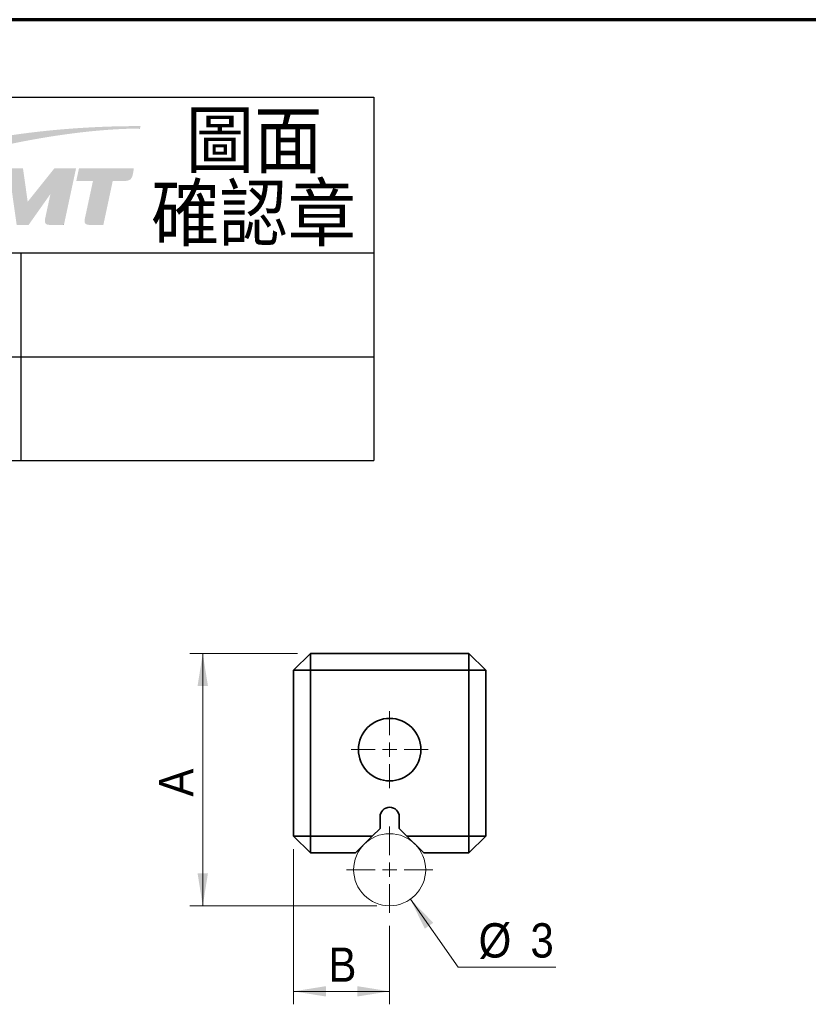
# Model space of a CAD drawing. Header units: millimetres. Extents: x 4 to 194, y 4 to 137.
# Tile 10 of 19: x 85 to 126, y 86 to 137. Entities that reach past the tile are written whole.
import ezdxf

# ---------------------------------------------------------------- set-up
doc = ezdxf.new("R2010")
doc.units = ezdxf.units.MM
doc.header["$LTSCALE"] = 0.666667
doc.styles.add('SLDTEXTSTYLE0', font='GOTHIC.TTF', dxfattribs={"width": 0.913, "bigfont": 'bigfont'})
doc.styles.add('SLDTEXTSTYLE1', font='GOTHIC.TTF', dxfattribs={"width": 0.913})
doc.dimstyles.new('SLDDIMSTYLE7', dxfattribs={"dimtxt": 1.763889, "dimasz": 1.666667, "dimexe": 0, "dimexo": 0.0625, "dimgap": 0.440972, "dimtad": 0, "dimtih": 1, "dimtoh": 1, "dimlfac": 0.809717, "dimrnd": 1e-09, "dimzin": 12, "dimdsep": 46, "dimtxsty": 'SLDTEXTSTYLE1', "dimsah": 1, "dimcen": 0, "dimadec": 0, "dimazin": 3, "dimtfac": 1, "dimtofl": 0, "dimtmove": 0, "dimatfit": 3, "dimfxl": 0, "dimfrac": 2, "dimtolj": 1, "dimtzin": 12, "dimarcsym": 0})
doc.dimstyles.new('SLDDIMSTYLE8', dxfattribs={"dimtxt": 1.763889, "dimasz": 1.666667, "dimexe": 0, "dimexo": 0.0625, "dimgap": 0.440972, "dimtad": 1, "dimlfac": 0.809717, "dimrnd": 1e-09, "dimzin": 12, "dimdsep": 46, "dimtxsty": 'SLDTEXTSTYLE1', "dimsah": 1, "dimcen": 0.09, "dimadec": 0, "dimazin": 3, "dimtfac": 1, "dimtofl": 0, "dimtmove": 0, "dimatfit": 3, "dimfxl": 0, "dimfrac": 2, "dimtolj": 1, "dimtzin": 12, "dimarcsym": 0})

# ---------------------------------------------------------------- blocks, each defined once
blk = doc.blocks.new('SW_NOTE_0_3')
at = {"color": 0, "linetype": 'Continuous', "lineweight": 0, "char_height": 2.8222, "attachment_point": 2, "style": 'SLDTEXTSTYLE0'}
for s, insert in [('圖面', (3.704, 3.605)), ('確認章', (3.675, -0.158))]:
    blk.add_mtext(s, dxfattribs=dict(at, insert=insert))
blk = doc.blocks.new('SW_NOTE_0_4')
at = {"color": 0, "linetype": 'Continuous', "lineweight": 18, "insert": (0, 3.605), "char_height": 2.8222, "attachment_point": 1, "style": 'SLDTEXTSTYLE0'}
blk.add_mtext('日期', dxfattribs=at)
blk = doc.blocks.new('SW_NOTE_0_5')
at = {"color": 0, "linetype": 'Continuous', "lineweight": 25, "insert": (0, 3.605), "char_height": 2.8222, "attachment_point": 1, "style": 'SLDTEXTSTYLE0'}
blk.add_mtext('簽名', dxfattribs=at)
blk = doc.blocks.new('新圖面確認')
h = blk.add_hatch(color=161)
edge = h.paths.add_edge_path(flags=0)
edge.add_spline(control_points=[(14.677, 17.19), (7.923, 17.19), (2.182, 15.779), (1.007, 14.342)], knot_values=[8, 8, 8, 8, 9, 9, 9, 9], weights=[1, 1, 1, 1], degree=3, periodic=0)
edge.add_spline(control_points=[(1.007, 14.342), (-0.292, 12.751), (3.077, 12.109), (5.624, 12.109)], knot_values=[0, 0, 0, 0, 1, 1, 1, 1], weights=[1, 1, 1, 1], degree=3, periodic=0)
edge.add_line((5.624, 12.109), (7.331, 12.109))
edge.add_line((7.331, 12.109), (7.646, 13.519))
edge.add_line((7.646, 13.519), (5.941, 13.519))
edge.add_spline(control_points=[(5.941, 13.519), (5.756, 13.515), (5.722, 13.513), (5.522, 13.52)], knot_values=[4, 4, 4, 4, 5, 5, 5, 5], weights=[1, 1, 1, 1], degree=3, periodic=0)
edge.add_spline(control_points=[(5.522, 13.52), (3.631, 13.582), (2.631, 14.017), (3.12, 14.614)], knot_values=[5, 5, 5, 5, 6, 6, 6, 6], weights=[1, 1, 1, 1], degree=3, periodic=0)
edge.add_spline(control_points=[(3.12, 14.614), (3.843, 15.497), (10.295, 17.06), (14.644, 17.06)], knot_values=[6, 6, 6, 6, 7, 7, 7, 7], weights=[1, 1, 1, 1], degree=3, periodic=0)
edge.add_line((14.644, 17.06), (14.677, 17.19))
h = blk.add_hatch(color=161)
edge = h.paths.add_edge_path(flags=0)
edge.add_line((10.044, 13.698), (9.778, 12.465))
edge.add_spline(control_points=[(9.778, 12.465), (9.72, 12.194), (9.788, 12.11), (10.042, 12.11)], knot_values=[11, 11, 11, 11, 12, 12, 12, 12], weights=[1, 1, 1, 1], degree=3, periodic=0)
edge.add_line((10.042, 12.11), (10.738, 12.109))
edge.add_line((10.738, 12.109), (11.36, 15.016))
edge.add_line((11.36, 15.016), (10.248, 15.016))
edge.add_line((10.248, 15.016), (8.875, 13.302))
edge.add_line((8.875, 13.302), (8.634, 15.016))
edge.add_line((8.634, 15.016), (6.893, 15.016))
edge.add_line((6.893, 15.016), (6.703, 14.69))
edge.add_line((6.703, 14.69), (7.943, 14.69))
edge.add_line((7.943, 14.69), (8.308, 12.109))
edge.add_line((8.308, 12.109), (8.922, 12.109))
edge.add_line((8.922, 12.109), (10.044, 13.698))
h = blk.add_hatch(color=161)
edge = h.paths.add_edge_path(flags=0)
edge.add_line((13.248, 14.371), (13.85, 14.371))
edge.add_spline(control_points=[(13.85, 14.371), (14.122, 14.371), (14.226, 14.457), (14.28, 14.712)], knot_values=[6, 6, 6, 6, 7, 7, 7, 7], weights=[1, 1, 1, 1], degree=3, periodic=0)
edge.add_spline(control_points=[(14.28, 14.712), (14.309, 14.845), (14.317, 14.915), (14.327, 15.016)], knot_values=[7, 7, 7, 7, 8, 8, 8, 8], weights=[1, 1, 1, 1], degree=3, periodic=0)
edge.add_line((14.327, 15.016), (11.511, 15.016))
edge.add_spline(control_points=[(11.511, 15.016), (11.397, 14.487), (11.376, 14.387), (11.372, 14.371)], knot_values=[9, 9, 9, 9, 9.729501, 9.729501, 9.729501, 9.729501], weights=[1, 1, 1, 1], degree=3, periodic=0)
edge.add_line((11.372, 14.371), (12.231, 14.371))
edge.add_spline(control_points=[(12.231, 14.371), (11.838, 12.547), (11.82, 12.465)], knot_values=[1, 1, 1, 2, 2, 2], weights=[1, 1, 1], degree=2, periodic=0)
edge.add_spline(control_points=[(11.82, 12.465), (11.762, 12.194), (11.828, 12.11), (12.083, 12.11)], knot_values=[2, 2, 2, 2, 3, 3, 3, 3], weights=[1, 1, 1, 1], degree=3, periodic=0)
edge.add_line((12.083, 12.11), (12.765, 12.11))
edge.add_spline(control_points=[(12.765, 12.11), (13.171, 14.011), (13.248, 14.371)], knot_values=[4, 4, 4, 5, 5, 5], weights=[1, 1, 1], degree=2, periodic=0)
for points in [[(6.427, 14.222), (7.803, 14.222), (7.881, 14.57), (6.632, 14.57)], [(6.083, 13.638), (7.672, 13.638), (7.776, 14.103), (6.357, 14.103)]]:
    blk.add_hatch(color=161).paths.add_polyline_path(points, flags=0)
for p, q in [((0, 0), (0, 18.667)), ((0, 18.667), (26.667, 18.667)), ((26.667, 18.667), (26.667, 0)), ((14.644, 17.06), (14.636, 17.066)), ((10.738, 12.109), (10.73, 12.112)), ((0, 10.667), (26.667, 10.667)), ((8.533, 0), (8.533, 10.667)), ((0, 5.333), (26.667, 5.333)), ((0, 0), (26.667, 0))]:
    blk.add_line(p, q)
at = {"color": 7, "linetype": 'Continuous', "lineweight": 0}
blk.add_blockref('SW_NOTE_0_3', (16.813, 14.292), dxfattribs=at)
at = {"color": 179, "linetype": 'Continuous', "lineweight": 18}
blk.add_blockref('SW_NOTE_0_4', (0.401, 6.087), dxfattribs=at)
at = {"color": 7, "linetype": 'Continuous', "lineweight": 25}
blk.add_blockref('SW_NOTE_0_5', (0.462, 0.746), dxfattribs=at)
blk = doc.blocks.new('_D_20')
at = {"color": 114, "linetype": 'Continuous', "lineweight": 18}
for p, q in [((105.502, 91.372), (107.955, 87.885)), ((107.955, 87.885), (112.979, 87.885))]:
    blk.add_line(p, q, dxfattribs=at)
blk.add_solid([(105.502, 91.372), (106.243, 89.856), (106.679, 90.163)], dxfattribs=at)
at = {"color": 114, "linetype": 'Continuous', "lineweight": 18, "attachment_point": 1, "style": 'SLDTEXTSTYLE1'}
for s, insert, char_height in [('%%c', (109.013, 90.138), 1.7639), ('3', (111.676, 90.138), 1.764)]:
    blk.add_mtext(s, dxfattribs=dict(at, insert=insert, char_height=char_height))
blk = doc.blocks.new('_D_21')
at = {"color": 114, "linetype": 'Continuous', "lineweight": 18}
for p, q in [((99.694, 104.002), (94.163, 104.002)), ((94.83, 104.002), (94.83, 91.035)), ((103.77, 91.035), (94.163, 91.035))]:
    blk.add_line(p, q, dxfattribs=at)
for points in [[(94.83, 104.002), (94.563, 102.336), (95.096, 102.336)], [(94.83, 91.035), (95.096, 92.702), (94.563, 92.702)]]:
    blk.add_solid(points, dxfattribs=at)
at = {"color": 114, "linetype": 'Continuous', "lineweight": 18, "insert": (92.577, 96.648), "char_height": 1.764, "attachment_point": 1, "rotation": 90, "style": 'SLDTEXTSTYLE1'}
blk.add_mtext('A', dxfattribs=at)
blk = doc.blocks.new('_D_22')
at = {"color": 114, "linetype": 'Continuous', "lineweight": 18}
for p, q in [((99.496, 93.95), (99.496, 85.971)), ((104.436, 89.998), (104.436, 85.971)), ((99.496, 86.637), (104.436, 86.637))]:
    blk.add_line(p, q, dxfattribs=at)
for points in [[(99.496, 86.637), (101.163, 86.371), (101.163, 86.904)], [(104.436, 86.637), (102.77, 86.904), (102.77, 86.371)]]:
    blk.add_solid(points, dxfattribs=at)
at = {"color": 114, "linetype": 'Continuous', "lineweight": 18, "insert": (101.292, 88.89), "char_height": 1.764, "attachment_point": 1, "style": 'SLDTEXTSTYLE1'}
blk.add_mtext('B', dxfattribs=at)
blk = doc.blocks.new('SW_CENTERMARKSYMBOL_6')
at = {"color": 0, "linetype": 'Continuous', "lineweight": 18}
for p, q in [((0, 0.741), (0, 1.976)), ((-0.741, 0), (-1.976, 0)), ((0, 0), (-0.3705, 0)), ((0, 0), (0, 0.3705)), ((0, 0), (0, -0.3705)), ((0, 0), (0.3705, 0)), ((0.741, 0), (1.976, 0)), ((0, -0.741), (0, -1.976))]:
    blk.add_line(p, q, dxfattribs=at)
blk = doc.blocks.new('SW_CENTERMARKSYMBOL_7')
at = {"color": 0, "linetype": 'Continuous', "lineweight": 18}
for p, q in [((0, 0.741), (0, 2.223)), ((-0.741, 0), (-2.223, 0)), ((0, 0), (-0.3705, 0)), ((0, 0), (0, 0.3705)), ((0, 0), (0, -0.3705)), ((0, 0), (0.3705, 0)), ((0.741, 0), (2.223, 0)), ((0, -0.741), (0, -2.223))]:
    blk.add_line(p, q, dxfattribs=at)

msp = doc.modelspace()

# ---------------------------------------------------------------- linework, layer by layer
at = {"color": 5, "linetype": 'Continuous', "lineweight": 70}
msp.add_line((193.9457246, 136.5790775), (4.3513319, 136.5790775), dxfattribs=at)
at = {"color": 7, "linetype": 'Continuous', "lineweight": 35}
for p, q in [((100.360813, 104.0024267), (99.4963122, 103.1379282)), ((100.360813, 103.1379282), (100.360813, 104.0024267)), ((100.360813, 104.0024267), (108.5118127, 104.0024267)), ((108.5118127, 103.1379282), (108.5118127, 104.0024267)), ((109.3763127, 103.1379282), (108.5118127, 104.0024267)), ((99.4963122, 94.6164277), (99.4963122, 103.1379282)), ((100.360813, 103.1379282), (99.4963122, 103.1379282)), ((108.5118127, 103.1379282), (100.360813, 103.1379282)), ((100.360813, 103.1379282), (100.360813, 94.6164277)), ((108.5118127, 94.6164277), (108.5118127, 103.1379282)), ((108.5118127, 103.1379282), (109.3763127, 103.1379282)), ((109.3763127, 103.1379282), (109.3763127, 94.6164277)), ((103.9423127, 95.6044272), (103.9423127, 95.0134802)), ((104.9303127, 95.0134802), (104.9303127, 95.6044272)), ((103.9423127, 95.0134802), (103.5452602, 94.6164277)), ((105.3273653, 94.6164277), (104.9303127, 95.0134802)), ((99.4963122, 94.6164277), (100.360813, 94.6164277)), ((99.4963122, 94.6164277), (100.360813, 93.751928)), ((100.360813, 94.6164277), (103.5452602, 94.6164277)), ((100.360813, 93.751928), (100.360813, 94.6164277)), ((103.5452602, 94.6164277), (102.6807605, 93.751928)), ((105.3273653, 94.6164277), (108.5118127, 94.6164277)), ((106.1918652, 93.751928), (105.3273653, 94.6164277)), ((108.5118127, 94.6164277), (109.3763127, 94.6164277)), ((108.5118127, 93.751928), (109.3763127, 94.6164277)), ((108.5118127, 94.6164277), (108.5118127, 93.751928)), ((102.6807605, 93.751928), (100.360813, 93.751928)), ((108.5118127, 93.751928), (106.1918652, 93.751928))]:
    msp.add_line(p, q, dxfattribs=at)
msp.add_circle((104.4363128, 99.0624277), 1.6055, dxfattribs=at)
at = {"lineweight": 18}
msp.add_circle((104.4363128, 92.8876495), 1.8525, dxfattribs=at)
at = {"color": 7, "linetype": 'Continuous', "lineweight": 35}
msp.add_arc((104.4363128, 95.6044277), 0.494, 360, 180, dxfattribs=at)

# ---------------------------------------------------------------- block references
at = {"color": 7, "linetype": 'Continuous'}
msp.add_blockref('新圖面確認', (76.9549426, 113.9216173), dxfattribs=at)
at = {"color": 7, "linetype": 'Continuous', "lineweight": 0}
for name, p in [('SW_CENTERMARKSYMBOL_6', (104.4363128, 99.0624277)), ('SW_CENTERMARKSYMBOL_7', (104.4363128, 92.8876495))]:
    msp.add_blockref(name, p, dxfattribs=at)

# ---------------------------------------------------------------- dimensions: what is measured, and where the dimension line sits
at = {"color": 114, "linetype": 'Continuous', "lineweight": 18}
for base, p1, p2, angle, picture, middle in [((94.8296461, 91.0351495), (100.3608128, 104.0024277), (104.4363128, 91.0351495), 90, '_D_21', (94.8296461, 97.5187886)), ((104.4363128, 86.6372772), (99.4963128, 94.6164277), (104.4363128, 90.6646495), 0, '_D_22', (101.9663128, 86.6372772))]:
    dim = msp.add_linear_dim(base=base, p1=p1, p2=p2, angle=angle, dimstyle='SLDDIMSTYLE8', dxfattribs=at)
    dim.commit()
    dim.dimension.update_dxf_attribs({"geometry": picture, "text_midpoint": middle, "dimtype": 160})
dim = msp.add_diameter_dim_2p(p1=(103.3706008, 94.40291), p2=(105.5020247, 91.3723891), dimstyle='SLDDIMSTYLE7', dxfattribs=at)
dim.commit()
dim.dimension.update_dxf_attribs({"geometry": '_D_20', "text_midpoint": (110.9962625, 89.3202523), "dimtype": 163})

doc.saveas('drawing.dxf')
